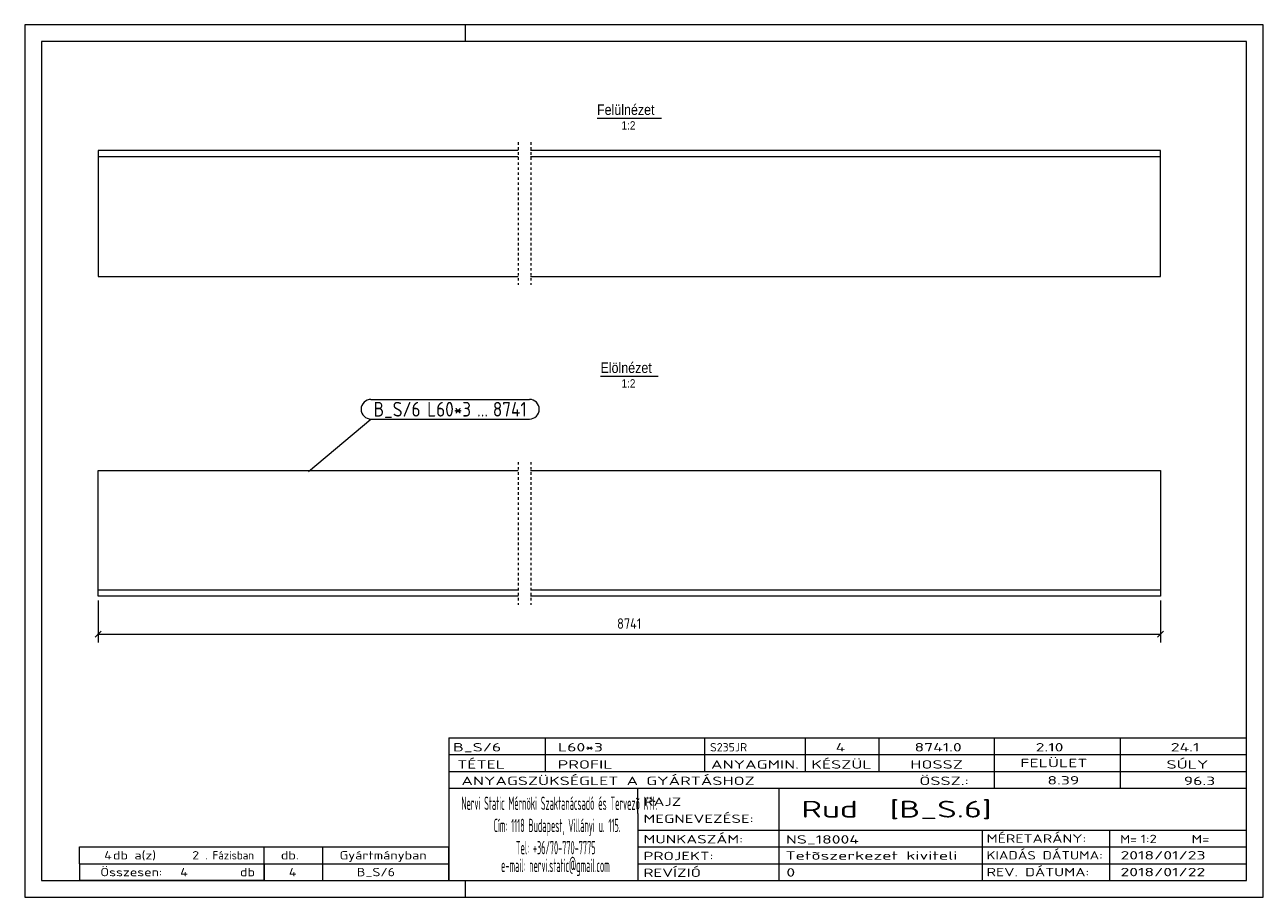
# Model space of a CAD drawing. Header units: millimetres. Extents: x 1 to 296, y 1 to 209.
import ezdxf

# ---------------------------------------------------------------- set-up
doc = ezdxf.new("R2010")
doc.units = ezdxf.units.MM
doc.header["$LTSCALE"] = 0.6
doc.linetypes.add('XKITLINE00', pattern=[0])
doc.linetypes.add('XKITLINE01', pattern=[4, 1, -1, 1, -1])
for name, color, linetype, lineweight in [('DrawingSheet', 5, 'Continuous', 0), ('OtherObjectType', 1, 'Continuous', 0), ('Part', 2, 'Continuous', 0), ('PartMark', 3, 'Continuous', 0), ('Z-DIMENSIONS', 1, 'Continuous', 0)]:
    doc.layers.add(name, color=color, linetype=linetype, lineweight=lineweight)
doc.styles.add('ARIAL', font='ARIAL.TTF')
doc.styles.add('ISOCPEUR', font='ISOCPEUR.TTF')

msp = doc.modelspace()

# ---------------------------------------------------------------- linework, layer by layer
at = {"layer": 'DrawingSheet', "color": 2, "linetype": 'XKITLINE00', "lineweight": 0}
for p, q in [((296, 209), (1, 209)), ((1, 209), (1, 1)), ((106, 205), (106, 209)), ((296, 1), (296, 209)), ((106, 1), (106, 5)), ((1, 1), (296, 1))]:
    msp.add_line(p, q, dxfattribs=at)
at = {"layer": 'DrawingSheet', "color": 3, "linetype": 'XKITLINE00', "lineweight": 0}
for p, q in [((292, 205), (5, 205)), ((5, 205), (5, 5)), ((292, 5), (292, 205)), ((5, 5), (292, 5))]:
    msp.add_line(p, q, dxfattribs=at)
at = {"layer": 'OtherObjectType', "color": 6, "linetype": 'XKITLINE00', "lineweight": 0}
for p, q in [((137.31, 186.75), (152.69, 186.75)), ((138.14, 125.24), (151.86, 125.24))]:
    msp.add_line(p, q, dxfattribs=at)
at = {"layer": 'OtherObjectType', "color": 7, "linetype": 'XKITLINE00', "lineweight": 0}
for p, q in [((102, 39), (292, 39)), ((102, 39), (102, 35)), ((102, 39), (292, 39)), ((125, 35), (125, 39)), ((163, 35), (163, 39)), ((187, 35), (187, 39)), ((204.5, 35), (204.5, 39)), ((232, 35), (232, 39)), ((262, 35), (262, 39)), ((292, 35), (292, 39)), ((102, 35), (292, 35)), ((102, 35), (102, 5)), ((102, 35), (292, 35)), ((125, 31), (125, 35)), ((163, 31), (163, 35)), ((187, 31), (187, 35)), ((204.5, 31), (204.5, 35)), ((232, 31), (232, 35)), ((262, 31), (262, 35)), ((292, 31), (292, 35)), ((102, 31), (292, 31)), ((232, 27), (232, 31)), ((262, 27), (262, 31)), ((292, 27), (292, 31)), ((102, 27), (292, 27)), ((147, 21), (147, 27)), ((180.7, 17), (180.7, 27)), ((292, 21), (292, 27)), ((147, 21), (147, 5)), ((292, 17), (292, 21)), ((147, 17), (292, 17)), ((180.7, 5), (180.7, 17)), ((229.16, 13), (229.16, 17)), ((259.5, 5), (259.5, 17)), ((292, 13), (292, 17)), ((14, 9), (14, 13)), ((14, 13), (58, 13)), ((14, 13), (58, 13)), ((58, 9), (58, 13)), ((58, 13), (102, 13)), ((58, 9), (58, 13)), ((72, 9), (72, 13)), ((102, 9), (102, 13)), ((147, 13), (292, 13)), ((229.16, 5), (229.16, 13)), ((292, 9), (292, 13)), ((14, 9), (58, 9)), ((14, 9), (14, 5)), ((14, 9), (58, 9)), ((58, 9), (58, 5)), ((58, 9), (102, 9)), ((58, 5), (58, 9)), ((72, 5), (72, 9)), ((102, 5), (102, 9)), ((147, 9), (292, 9)), ((292, 5), (292, 9)), ((58, 5), (14, 5)), ((58, 5), (102, 5)), ((102, 5), (292, 5)), ((139.5, 5), (292, 5))]:
    msp.add_line(p, q, dxfattribs=at)
at = {"layer": 'Part', "color": 2, "linetype": 'XKITLINE01', "lineweight": 0}
for p, q in [((118.5, 181), (118.5, 146.99)), ((121.51, 181), (121.51, 146.99)), ((118.5, 104.74), (118.5, 70.73)), ((121.51, 104.74), (121.51, 70.73))]:
    msp.add_line(p, q, dxfattribs=at)
at = {"layer": 'Part', "color": 2, "linetype": 'XKITLINE00', "lineweight": 0}
for p, q in [((118.5, 179), (18.5, 179)), ((18.5, 179), (18.5, 149)), ((118.5, 177.5), (18.5, 177.5)), ((271.5, 179), (121.5, 179)), ((271.5, 177.5), (121.5, 177.5)), ((271.5, 149), (271.5, 179)), ((18.5, 149), (118.5, 149)), ((121.5, 149), (271.5, 149)), ((18.5, 72.74), (18.5, 102.74)), ((18.5, 102.74), (118.5, 102.74)), ((121.5, 102.74), (271.5, 102.74)), ((271.5, 102.74), (271.5, 72.74)), ((118.5, 74.24), (18.5, 74.24)), ((271.5, 74.24), (121.5, 74.24)), ((118.5, 72.74), (18.5, 72.74)), ((271.5, 72.74), (121.5, 72.74))]:
    msp.add_line(p, q, dxfattribs=at)
at = {"layer": 'PartMark', "color": 7, "linetype": 'XKITLINE00', "lineweight": 0}
for p, q in [((83.47, 119.69), (121.21, 119.69)), ((68.62, 102.49), (83.47, 114.99)), ((83.47, 114.99), (121.21, 114.99))]:
    msp.add_line(p, q, dxfattribs=at)
for centre, start, end in [((83.47, 117.34), 90, 270), ((121.21, 117.34), 270, 90)]:
    msp.add_arc(centre, 2.35, start, end, dxfattribs=at)
at = {"layer": 'Z-DIMENSIONS', "color": 7, "linetype": 'XKITLINE00', "lineweight": 0}
for p, q in [((18.5, 71.74), (18.5, 61.74)), ((271.5, 71.74), (271.5, 61.74)), ((19.21, 64.44), (17.79, 63.03)), ((18.5, 63.74), (271.5, 63.74)), ((272.21, 64.44), (270.79, 63.03))]:
    msp.add_line(p, q, dxfattribs=at)
at = {"layer": 'Z-DIMENSIONS', "color": 3}
for p in [(18.5, 63.74), (271.5, 63.74)]:
    msp.add_point(p, dxfattribs=at)

# ---------------------------------------------------------------- texts
at = {"layer": 'OtherObjectType', "color": 6, "style": 'ARIAL', "width": 0.85}
for s, height, p in [('Felülnézet', 2.5, (137.31, 187.5)), ('1:2', 2, (143.15, 184)), ('Elölnézet', 2.5, (138.14, 125.99)), ('1:2', 2, (143.15, 122.49))]:
    msp.add_text(s, height=height, dxfattribs=at).set_placement(p)
at = {"layer": 'OtherObjectType', "color": 7, "style": 'ISOCPEUR'}
for s, height, width, p in [('B_S/6', 2, 1.525501, (103, 35.76)), ('L60*3', 2, 1.525501, (128, 35.76)), ('S235JR', 2, 1.02, (164.22, 35.76)), ('4', 2, 1.525501, (194.16, 35.76)), ('8741.0', 2, 1.525501, (212.93, 35.76)), ('2.10', 2, 1.525501, (241.81, 35.76)), ('24.1', 2, 1.525501, (273.98, 35.76)), ('TÉTEL', 2, 1.525501, (104, 31.66)), ('PROFIL', 2, 1.525501, (127.96, 31.66)), ('ANYAGMIN.', 2, 1.525501, (164.47, 31.66)), ('KÉSZÜL', 2, 1.525501, (188.37, 31.66)), ('HOSSZ', 2, 1.525501, (211.96, 31.66)), ('FELÜLET', 2, 1.525501, (238.13, 32)), ('SÚLY', 2, 1.525501, (272.96, 31.66)), ('ANYAGSZÜKSÉGLET A GYÁRTÁSHOZ', 2, 1.525501, (105, 27.75)), ('ÖSSZ.:', 2, 1.525501, (214.1, 27.75)), ('8.39', 2, 1.525501, (244.59, 27.88)), ('96.3', 2, 1.525501, (277.06, 27.75)), ('Nervi Static Mérnöki\xa0Szaktanácsadó\xa0és\xa0Tervezõ Kft.', 3.1765, 0.403093, (105, 21.82)), ('RAJZ', 2, 1.445, (148.38, 22.78)), ('Rud  [B_S.6]', 4, 1.474651, (186, 20)), ('MEGNEVEZÉSE:', 2, 1.445, (148.38, 18.72)), ('Cím:\xa01118 Budapest, Villányi u. 115.', 3.1765, 0.403093, (112.69, 16.53)), ('MUNKASZÁM:', 2, 1.445, (148.38, 13.84)), ('NS_18004', 2, 1.525501, (182.28, 13.78)), ('MÉRETARÁNY:', 2, 1.36, (230.1, 14)), ('M=', 2, 1.211571, (261.91, 13.84)), ('1:2', 2, 1.275, (266.79, 13.9)), ('M=', 2, 1.275, (278.95, 13.87)), ('4', 2, 1.211571, (19.9, 10)), ('db a(z)', 2, 1.211571, (22, 10)), ('2', 2, 1.211571, (40.86, 10)), ('. Fázisban', 2, 0.935, (44, 10)), ('db.', 2, 1.211571, (62, 10)), ('Gyártmányban', 2, 1.211571, (76, 10)), ('Tel:\xa0+36/70-770-7775', 3.1765, 0.403093, (117.97, 11.24)), ('PROJEKT:', 2, 1.445, (148.38, 9.84)), ('Tetõszerkezet kiviteli ', 2, 1.525501, (182.2, 9.94)), ('KIADÁS DÁTUMA:', 2, 1.275, (230.1, 10)), ('2018/01/23', 2, 1.525501, (262, 10)), ('e-mail:\xa0nervi.static@gmail.com', 3.1765, 0.403093, (114.45, 7)), ('Összesen:            db', 2, 1.211571, (19, 6)), ('4', 2, 1.211571, (38.02, 6)), ('4', 2, 1.211571, (63.9, 6)), ('B_S/6', 2, 1.211571, (80.08, 6)), ('REVÍZIÓ', 2, 1.445, (148.38, 5.84)), ('0', 2, 1.525501, (182.41, 5.92)), ('REV. DÁTUMA:', 2, 1.36, (230.1, 6)), ('2018/01/22', 2, 1.525501, (262, 6))]:
    msp.add_text(s, height=height, dxfattribs=dict(at, width=width)).set_placement(p)
at = {"layer": 'PartMark', "color": 3, "style": 'ISOCPEUR', "width": 0.85}
for s, p in [('B_S/6', (84.07, 115.59)), ('L60*3', (96.85, 115.59)), ('8741', (112.49, 115.59)), ('...', (108.73, 115.59))]:
    msp.add_text(s, height=3.5, dxfattribs=at).set_placement(p)
at = {"layer": 'Z-DIMENSIONS', "color": 3, "style": 'ISOCPEUR', "width": 0.85}
msp.add_text('8741', height=2.5, dxfattribs=at).set_placement((142.1, 64.99))

doc.saveas('drawing.dxf')
